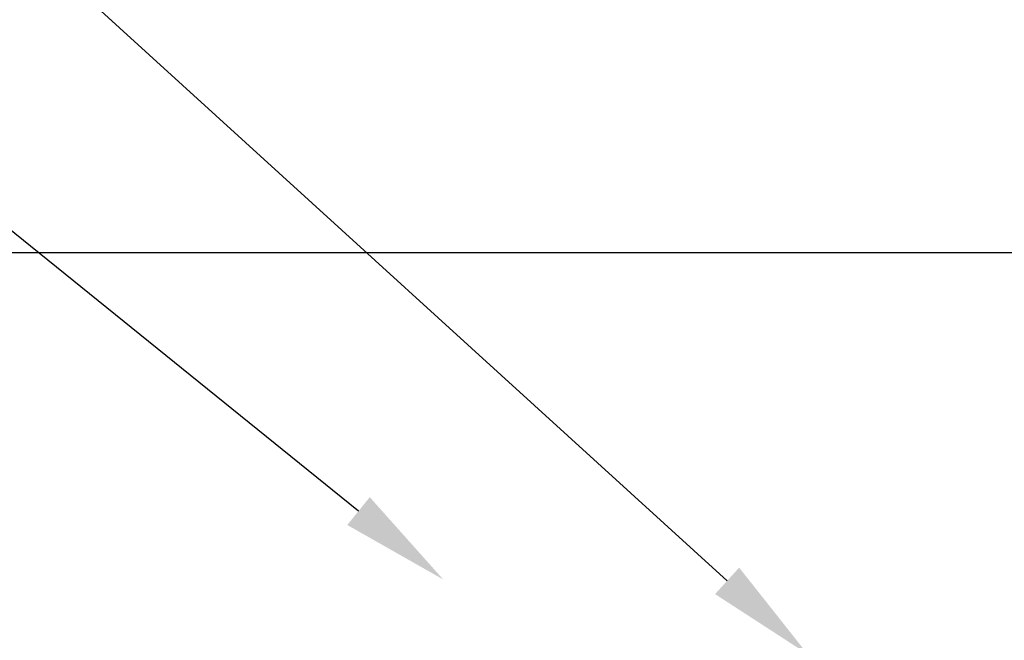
# Model space of a CAD drawing. Header units: millimetres. Extents: x -91 to 1961, y -1152 to 358.
# Tile 34 of 256: x 47 to 61, y 79 to 87. Entities that reach past the tile are written whole.
import ezdxf
from ezdxf import colors
from ezdxf.entities.mleader import LeaderData, LeaderLine
from ezdxf.math import Vec2, Vec3

# ---------------------------------------------------------------- set-up
doc = ezdxf.new("R2010")
doc.units = ezdxf.units.MM
doc.header["$MEASUREMENT"] = 0
doc.layers.get('0').update_dxf_attribs({"linetype": 'CONTINUOUS'})

msp = doc.modelspace()

# ---------------------------------------------------------------- linework, layer by layer
msp.add_lwpolyline([(32.957, 83.957), (76.536, 83.957), (76.536, 37.797), (32.957, 37.797)], close=True)

# ---------------------------------------------------------------- leaders
ml = msp.add_multileader_mtext('Standard')
ml.set_content('{\\fArial|b0|i0|c1|p0;Gniazdo modułowe Acti9 iPC-F z bolcem}', color=256)
ml.set_leader_properties()
ml.build(insert=Vec2(0, 0))
ml.multileader.update_dxf_attribs({"dogleg_length": 2, "arrow_head_size": 1.5})
ctx = ml.context
ctx.base_point, ctx.char_height, ctx.arrow_head_size, ctx.landing_gap_size, ctx.plane_origin = Vec3(-7.48, 101.037), 1.5, 1.5, 0.4, Vec3(54.464, 78.465)
ctx.text_align_type = 2
notes = []
notes.append((ctx, [(0, (1, 1, 0), (33.157, 101.037), (-1, 0), 2, [(0, [(58.005, 78.428)], 256, [])])]))
ctx.mtext.insert, ctx.mtext.alignment, ctx.mtext.flow_direction = Vec3(30.757, 101.8), 3, 5
ml = msp.add_multileader_mtext('Standard')
ml.set_content('{\\fArial|b0|i0|c238|p0;Wyłącznik nadprądowy IC60N 2xB16A, 1xB10A}', color=256)
ml.set_leader_properties()
ml.build(insert=Vec2(0, 0))
ml.multileader.update_dxf_attribs({"dogleg_length": 2, "arrow_head_size": 1.5})
ctx = ml.context
ctx.base_point, ctx.char_height, ctx.arrow_head_size, ctx.landing_gap_size, ctx.plane_origin = Vec3(-15.167, 96.405), 1.5, 1.5, 0.4, Vec3(51.378, 78.579)
ctx.text_align_type = 2
notes.append((ctx, [(0, (1, 1, 0), (31.988, 96.405), (-1, 0), 2, [(0, [(52.986, 79.456)], 256, [])])]))
ctx.mtext.insert, ctx.mtext.alignment, ctx.mtext.flow_direction = Vec3(29.588, 97.389), 3, 5
for ctx, leaders in notes:
    for number, flags, end, landing, length, lines in leaders:
        leader = LeaderData()
        leader.index, (leader.has_last_leader_line, leader.has_dogleg_vector, leader.attachment_direction) = number, flags
        leader.last_leader_point, leader.dogleg_vector, leader.dogleg_length = Vec3(end), Vec3(landing), length
        for number, points, colour, breaks in lines:
            line = LeaderLine()
            line.index, line.vertices, line.color, line.breaks = number, Vec3.list(points), colors.encode_raw_color(colour), breaks
            leader.lines.append(line)
        ctx.leaders.append(leader)

doc.saveas('drawing.dxf')
